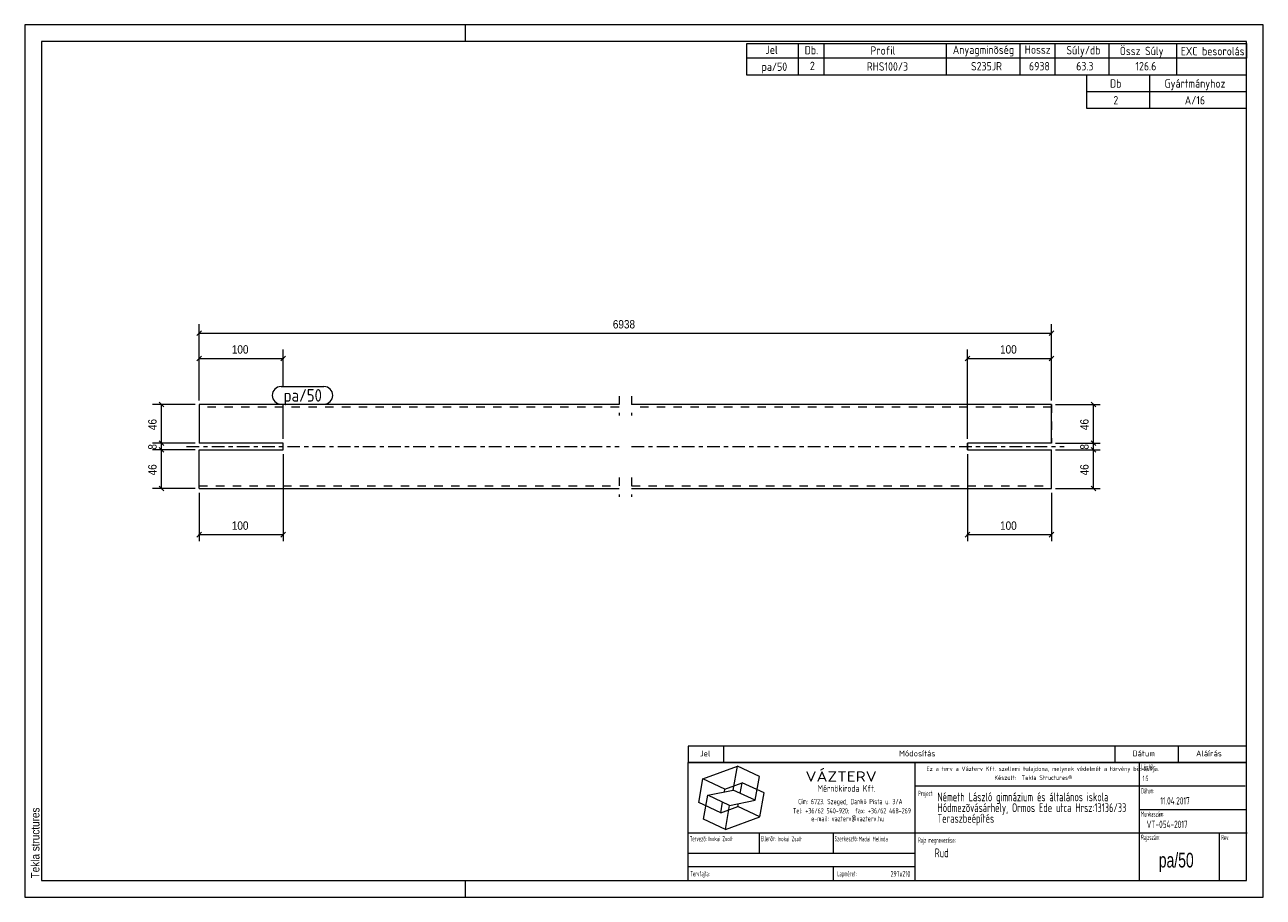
# Model space of a CAD drawing. Header units: millimetres. Extents: x 1 to 296, y 1 to 209.
import ezdxf

# ---------------------------------------------------------------- set-up
doc = ezdxf.new("R2010")
doc.units = ezdxf.units.MM
for name, pattern in [('XKITLINE00', [0]), ('XKITLINE02', [4, 2, -2]), ('XKITLINE03', [6, 3, -1, 1, -1])]:
    doc.linetypes.add(name, pattern=pattern)
for name, color, linetype, lineweight in [('Bemassung', 1, 'Continuous', 0), ('Teil', 7, 'Continuous', 0), ('Text', 5, 'Continuous', 0), ('Ueberschrift', 7, 'Continuous', 0), ('Zeichnungsrahmen', 3, 'Continuous', 0)]:
    doc.layers.add(name, color=color, linetype=linetype, lineweight=lineweight)
doc.styles.add('ARIAL', font='ARIAL.TTF')
doc.styles.add('ISOCPEUR', font='ISOCPEUR.TTF')
doc.styles.add('ISOCPEUR_BOLD', font='ARIAL.TTF')
doc.styles.add('ISOCPUER', font='ARIAL.TTF')

msp = doc.modelspace()

# ---------------------------------------------------------------- linework, layer by layer
at = {"layer": 'Bemassung', "linetype": 'XKITLINE00', "lineweight": 0}
for p, q in [((43.12, 136.02), (41.98, 134.88)), ((42.55, 119.45), (42.55, 137.6)), ((246.12, 136.02), (244.98, 134.88)), ((245.55, 119.45), (245.55, 137.6)), ((42.55, 135.45), (245.55, 135.45)), ((43.12, 130.02), (41.98, 128.88)), ((42.55, 119.45), (42.55, 131.6)), ((63.12, 130.02), (61.98, 128.88)), ((62.55, 122.75), (62.55, 131.6)), ((226.12, 130.02), (224.98, 128.88)), ((225.55, 110.25), (225.55, 131.6)), ((246.12, 130.02), (244.98, 128.88)), ((245.55, 119.45), (245.55, 131.6)), ((42.55, 129.45), (62.55, 129.45)), ((225.55, 129.45), (245.55, 129.45)), ((41.55, 118.45), (31.4, 118.45)), ((32.98, 119.02), (34.12, 117.88)), ((33.55, 109.25), (33.55, 118.45)), ((62.55, 110.25), (62.55, 118.55)), ((246.55, 118.45), (257.15, 118.45)), ((254.98, 119.02), (256.12, 117.88)), ((255.55, 109.25), (255.55, 118.45)), ((41.55, 109.25), (31.4, 109.25)), ((41.55, 109.25), (32.8, 109.25)), ((32.98, 109.82), (34.12, 108.68)), ((32.98, 109.82), (34.12, 108.68)), ((33.55, 107.65), (33.55, 109.25)), ((246.55, 109.25), (257.15, 109.25)), ((246.55, 109.25), (252, 109.25)), ((254.8, 109.25), (257.15, 109.25)), ((254.98, 109.82), (256.12, 108.68)), ((254.98, 109.82), (256.12, 108.68)), ((255.55, 107.65), (255.55, 109.25)), ((41.55, 107.65), (31.4, 107.65)), ((41.55, 107.65), (32.8, 107.65)), ((32.98, 108.22), (34.12, 107.08)), ((32.98, 108.22), (34.12, 107.08)), ((33.55, 98.45), (33.55, 107.65)), ((62.55, 106.65), (62.55, 85.85)), ((225.55, 106.65), (225.55, 85.85)), ((246.55, 107.65), (252, 107.65)), ((246.55, 107.65), (257.15, 107.65)), ((254.8, 107.65), (257.15, 107.65)), ((254.98, 108.22), (256.12, 107.08)), ((254.98, 108.22), (256.12, 107.08)), ((255.55, 98.45), (255.55, 107.65)), ((41.55, 98.45), (31.4, 98.45)), ((32.98, 99.02), (34.12, 97.88)), ((42.55, 97.45), (42.55, 85.85)), ((245.55, 97.45), (245.55, 85.85)), ((246.55, 98.45), (257.15, 98.45)), ((254.98, 99.02), (256.12, 97.88)), ((43.12, 88.02), (41.98, 86.88)), ((42.55, 87.45), (62.55, 87.45)), ((63.12, 88.02), (61.98, 86.88)), ((226.12, 88.02), (224.98, 86.88)), ((225.55, 87.45), (245.55, 87.45)), ((246.12, 88.02), (244.98, 86.88))]:
    msp.add_line(p, q, dxfattribs=at)
at = {"layer": 'Bemassung'}
for p in [(42.55, 135.45), (245.55, 135.45), (42.55, 129.45), (62.55, 129.45), (225.55, 129.45), (245.55, 129.45), (33.55, 118.45), (255.55, 118.45), (33.55, 109.25), (33.55, 109.25), (255.55, 109.25), (255.55, 109.25), (33.55, 107.65), (33.55, 107.65), (255.55, 107.65), (255.55, 107.65), (33.55, 98.45), (255.55, 98.45), (42.55, 87.45), (62.55, 87.45), (225.55, 87.45), (245.55, 87.45)]:
    msp.add_point(p, dxfattribs=at)
at = {"layer": 'Teil', "linetype": 'XKITLINE00', "lineweight": 0}
for p, q in [((142.55, 118.45), (42.55, 118.45)), ((42.55, 118.45), (42.55, 109.25)), ((245.55, 118.45), (145.55, 118.45)), ((245.55, 109.25), (245.55, 118.45)), ((62.55, 109.25), (42.55, 109.25)), ((62.55, 107.65), (62.55, 109.25)), ((245.55, 109.25), (225.55, 109.25)), ((225.55, 107.65), (225.55, 109.25)), ((42.55, 98.45), (42.55, 107.65)), ((42.55, 107.65), (62.55, 107.65)), ((225.55, 107.65), (245.55, 107.65)), ((245.55, 98.45), (245.55, 107.65)), ((42.55, 98.45), (142.55, 98.45)), ((145.55, 98.45), (245.55, 98.45))]:
    msp.add_line(p, q, dxfattribs=at)
at = {"layer": 'Teil', "linetype": 'XKITLINE02', "lineweight": 0}
for p, q in [((42.55, 118.45), (42.55, 109.25)), ((142.55, 120.45), (142.55, 115.85)), ((145.55, 120.45), (145.55, 115.85)), ((245.55, 118.45), (245.55, 109.25)), ((142.55, 117.85), (42.55, 117.85)), ((245.55, 117.85), (145.55, 117.85)), ((62.55, 107.65), (62.55, 109.25)), ((225.55, 109.25), (225.55, 107.65)), ((245.55, 98.45), (245.55, 107.65)), ((142.55, 101.05), (142.55, 96.45)), ((145.55, 101.05), (145.55, 96.45)), ((42.55, 99.05), (142.55, 99.05)), ((145.55, 99.05), (245.55, 99.05))]:
    msp.add_line(p, q, dxfattribs=at)
at = {"layer": 'Teil', "linetype": 'XKITLINE03', "lineweight": 0}
for p, q in [((39.55, 108.45), (142.55, 108.45)), ((145.55, 108.45), (248.55, 108.45))]:
    msp.add_line(p, q, dxfattribs=at)
at = {"layer": 'Text', "linetype": 'XKITLINE00', "lineweight": 0}
for p, q in [((62.05, 122.75), (72.27, 122.75)), ((62.05, 118.55), (72.27, 118.55))]:
    msp.add_line(p, q, dxfattribs=at)
for centre, start, end in [((62.05, 120.65), 90, 270), ((72.27, 120.65), 270, 90)]:
    msp.add_arc(centre, 2.1, start, end, dxfattribs=at)
at = {"layer": 'Ueberschrift', "linetype": 'XKITLINE00', "lineweight": 0}
for p, q in [((173, 204.54), (292, 204.54)), ((173, 201.04), (173, 204.54)), ((185.3, 201.04), (185.3, 204.54)), ((191.44, 201.04), (191.44, 204.54)), ((220.54, 201.04), (220.54, 204.54)), ((238.09, 201.05), (238.09, 204.55)), ((246.43, 201.04), (246.43, 204.54)), ((259.28, 201.04), (259.28, 204.54)), ((275.4, 201.02), (275.4, 204.52)), ((292, 204.54), (292, 201.04)), ((292, 201.04), (173, 201.04)), ((173, 197), (173, 201)), ((185.3, 197), (185.3, 201)), ((191.44, 197), (191.44, 201)), ((220.54, 197), (220.54, 201)), ((238.09, 197), (238.09, 201)), ((246.43, 197), (246.43, 201)), ((259.28, 197), (259.28, 201)), ((275.41, 197), (275.41, 201)), ((292, 197), (173, 197)), ((254, 193), (254, 197)), ((269, 193), (269, 197)), ((292, 193), (254, 193)), ((254, 189), (254, 193)), ((269, 189), (269, 193)), ((292, 189), (254, 189)), ((159, 37.07), (292, 37.07)), ((159, 37), (159, 33.14)), ((167.4, 37), (167.4, 33.14)), ((260.64, 37.07), (260.64, 33.21)), ((275.76, 37.07), (275.76, 33.21)), ((159, 33.22), (292, 33.22)), ((159, 33.14), (292, 33.14)), ((159, 5), (159, 33.14)), ((213.11, 5), (213.11, 33.14)), ((266.49, 5), (266.49, 33.14)), ((162.55, 29.24), (170.77, 32.23)), ((169.77, 26.55), (170.77, 32.23)), ((176, 29.79), (170.77, 32.23)), ((175, 24.11), (176, 29.79)), ((161.54, 23.55), (162.55, 29.24)), ((167.78, 26.8), (162.55, 29.24)), ((167.66, 26.12), (167.78, 26.8)), ((167.78, 26.8), (171.89, 28.3)), ((171.44, 25.76), (171.89, 28.3)), ((177.12, 25.86), (171.89, 28.3)), ((213.11, 27.54), (291.69, 27.54)), ((162.67, 19.62), (163.67, 25.3)), ((163.67, 25.3), (169.77, 26.55)), ((168.9, 22.86), (163.67, 25.3)), ((166.78, 21.11), (167.22, 23.65)), ((168.9, 22.86), (175, 24.11)), ((175, 24.11), (169.77, 26.55)), ((176.12, 20.17), (177.12, 25.86)), ((166.78, 21.11), (161.54, 23.55)), ((166.78, 21.11), (170.89, 22.61)), ((167.9, 17.18), (168.9, 22.86)), ((170.89, 22.61), (171.01, 23.29)), ((176.12, 20.17), (170.89, 22.61)), ((266.49, 21.94), (292, 21.94)), ((167.9, 17.18), (162.67, 19.62)), ((167.9, 17.18), (176.12, 20.17)), ((159, 16.34), (292.21, 16.34)), ((175.99, 11.48), (175.99, 16.39)), ((193.55, 16.39), (193.55, 11.49)), ((285.52, 16.28), (285.52, 5)), ((159.07, 11.49), (213.14, 11.49)), ((159.04, 8.34), (213.11, 8.34)), ((193.55, 8.31), (193.55, 5.13))]:
    msp.add_line(p, q, dxfattribs=at)
at = {"layer": 'Zeichnungsrahmen', "linetype": 'XKITLINE00', "lineweight": 0}
for p, q in [((296, 209), (1, 209)), ((1, 209), (1, 1)), ((106, 205), (106, 209)), ((296, 1), (296, 209)), ((292, 205), (5, 205)), ((5, 205), (5, 5)), ((292, 5), (292, 205)), ((5, 5), (292, 5)), ((106, 1), (106, 5)), ((1, 1), (296, 1))]:
    msp.add_line(p, q, dxfattribs=at)

# ---------------------------------------------------------------- texts
at = {"layer": 'Bemassung', "style": 'ISOCPUER', "width": 0.85}
for s, p in [('6938', (141.08, 136.6)), ('100', (50.32, 130.6)), ('100', (233.32, 130.6)), ('100', (50.32, 88.6)), ('100', (233.32, 88.6))]:
    msp.add_text(s, height=2, dxfattribs=at).set_placement(p)
for s, p in [('46', (32.4, 112.37)), ('46', (254.4, 112.37)), ('8', (32.4, 107.71)), ('8', (254.4, 107.71)), ('46', (32.4, 101.57)), ('46', (254.4, 101.57))]:
    msp.add_text(s, height=2, rotation=90.0002, dxfattribs=at).set_placement(p)
at = {"layer": 'Text', "style": 'ISOCPEUR', "width": 0.85}
msp.add_text('pa/50', height=3, dxfattribs=at).set_placement((62.65, 119.15))
at = {"layer": 'Ueberschrift'}
for s, height, style, width, p in [('Jel', 2, 'ISOCPEUR', 0.85, (177.44, 202.04)), ('Db.', 2, 'ISOCPEUR', 0.85, (186.78, 201.95)), ('Profil', 2, 'ISOCPEUR', 0.85, (202.44, 201.86)), ('Anyagminõség', 2, 'ISOCPEUR', 0.85, (222.06, 202.04)), ('Hossz', 2, 'ISOCPEUR', 0.85, (239.18, 202.08)), ('Súly/db', 2, 'ISOCPEUR', 0.85, (249.11, 201.94)), ('Össz Súly', 2, 'ISOCPEUR', 0.85, (261.83, 201.76)), ('EXC besorolás', 2, 'ISOCPEUR', 0.85, (276.36, 201.71)), ('pa/50', 2, 'ISOCPEUR', 0.85, (176.51, 198)), ('2', 2, 'ISOCPEUR', 0.85, (188.02, 198.19)), ('RHS100/3', 2, 'ISOCPEUR', 0.85, (201.57, 198.05)), ('S235JR', 2, 'ISOCPEUR', 0.85, (226.39, 198.11)), ('6938', 2, 'ISOCPEUR', 0.85, (240.2, 198.11)), ('63.3', 2, 'ISOCPEUR', 0.85, (251.44, 198.12)), ('126.6', 2, 'ISOCPEUR', 0.85, (265.56, 198.12)), ('Db', 2, 'ISOCPEUR', 0.85, (259.5, 194)), ('Gyártmányhoz', 2, 'ISOCPEUR', 0.85, (272.5, 194)), ('2', 2, 'ISOCPEUR', 0.85, (260.3, 190)), ('A/16', 2, 'ISOCPEUR', 0.85, (277.31, 190)), ('Jel', 1.4, 'ISOCPEUR', 0.85, (161.84, 34.58)), ('Módosítás', 1.4, 'ISOCPEUR', 0.85, (209.25, 34.58)), ('Dátum', 1.4, 'ISOCPEUR', 0.85, (264.86, 34.58)), ('Aláírás', 1.4, 'ISOCPEUR', 0.85, (280, 34.58)), ('Lépték:', 1.26, 'ISOCPEUR', 0.51, (266.96, 31.43)), ('VÁZTERV', 2.45, 'ISOCPEUR', 1.19, (186.96, 28.56)), ('Ez a terv a Vázterv Kft. szellemi tulajdona, melynek védelmét a törvény biztosítja.', 1.05, 'ISOCPEUR', 0.838832, (215.8, 31.11)), ('Készült:  Tekla Structures®', 1.05, 'ISOCPEUR', 0.838832, (231.96, 28.98)), ('1:5', 1.26, 'ISOCPEUR', 0.595, (267.27, 28.7)), ('Mérnökiroda Kft.', 1.61, 'ISOCPEUR', 0.68, (189.86, 26.15)), ('Dátum:', 1.26, 'ISOCPEUR', 0.51, (266.91, 25.76)), ('Cím: 6723. Szeged, Dankó Pista u. 3/A', 1.26, 'ISOCPEUR', 0.68, (185.24, 23.18)), ('Project:', 1.26, 'ISOCPEUR', 0.51, (213.81, 25.12)), ('Németh László gimnázium és általános iskola', 2.1, 'ISOCPEUR', 0.595, (218.39, 23.87)), ('Hódmezõvásárhely, Ormos Ede utca Hrsz:13136/33', 2.1, 'ISOCPEUR', 0.595, (218.4, 21.31)), ('11.04.2017', 1.75, 'ISOCPEUR', 0.595, (271.48, 23.11)), ('Tel: +36/62 540-920;  fax: +36/62 468-269', 1.26, 'ISOCPEUR', 0.68, (183.98, 20.99)), ('Teraszbeépítés', 2.1, 'ISOCPEUR', 0.595, (218.4, 18.75)), ('Munkaszám:', 1.26, 'ISOCPEUR', 0.51, (266.87, 20.23)), ('e-mail: vazterv@vazterv.hu', 1.26, 'ISOCPEUR', 0.68, (188.32, 19.12)), ('VT-054-2017', 1.75, 'ISOCPEUR', 0.595, (268.23, 17.51)), ('Tervezõ:', 1.26, 'ISOCPEUR', 0.51, (159.4, 14.32)), ('Inokai Zsolt', 1.12, 'ISOCPEUR', 0.595, (163.85, 14.37)), ('Ellenõr:', 1.26, 'ISOCPEUR', 0.51, (176.35, 14.35)), ('Inokai Zsolt', 1.12, 'ISOCPEUR', 0.595, (180.32, 14.35)), ('Szerkesztõ:', 1.26, 'ISOCPEUR', 0.51, (193.9, 14.32)), ('Madai Melinda', 1.12, 'ISOCPEUR', 0.595, (199.65, 14.33)), ('Rajz megnevezése:', 1.26, 'ISOCPEUR', 0.51, (213.8, 13.98)), ('Rajzszám:', 1.26, 'ISOCPEUR', 0.51, (266.92, 14.65)), ('Rev:', 1.26, 'ISOCPEUR', 0.51, (285.98, 14.62)), ('Rud', 2.1, 'ISOCPEUR', 0.595, (217.73, 10.54)), ('pa/50', 3.5, 'ISOCPEUR_BOLD', 0.68, (271.12, 8.1)), ('Tervfajta:', 1.26, 'ISOCPEUR', 0.51, (159.53, 5.99)), ('Lapméret:', 1.26, 'ISOCPEUR', 0.51, (194.51, 5.99)), ('297x210', 1.4, 'ISOCPEUR', 0.595, (207.25, 5.89))]:
    msp.add_text(s, height=height, dxfattribs=dict(at, style=style, width=width)).set_placement(p)
at = {"layer": 'Zeichnungsrahmen', "style": 'ARIAL', "width": 0.85}
msp.add_text('Tekla structures', height=2, rotation=90, dxfattribs=at).set_placement((4.5, 5.5))

doc.saveas('drawing.dxf')
